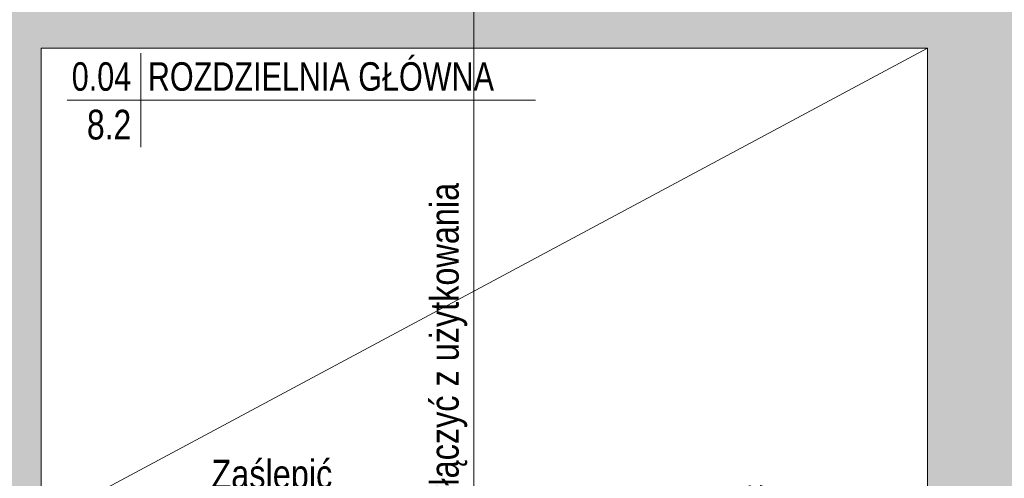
# Model space of a CAD drawing. Header units: millimetres. Extents: x -23540 to 53212, y -37964 to 41185.
# Tile 96 of 203: x -2017 to -1586, y -31439 to -31238. Entities that reach past the tile are written whole.
import ezdxf
from ezdxf import colors
from ezdxf.entities.mleader import LeaderData, LeaderLine
from ezdxf.enums import TextEntityAlignment as Align
from ezdxf.math import Vec2, Vec3

# ---------------------------------------------------------------- set-up
doc = ezdxf.new("R2010")
doc.units = ezdxf.units.MM
doc.layers.get('0').update_dxf_attribs({"lineweight": 18})
for name, color, linetype, lineweight in [('BA_met', 7, 'Continuous', 18), ('BA_txs', 2, 'Continuous', 18), ('Cienka', 7, 'Continuous', 18), ('PG_ŚCIANY_DZIAŁOWE', 3, 'Continuous', 18), ('PG_ŚCIANY_SŁUPY', 4, 'Continuous', 18), ('Przekrojowa', 60, 'Continuous', 18)]:
    doc.layers.add(name, color=color, linetype=linetype, lineweight=lineweight)
doc.styles.add('BIKTS', font='bikromsw.shx', dxfattribs={"width": 0.85})
doc.styles.add('ROMANS', font='bikromsw.shx', dxfattribs={"width": 0.8})

# ---------------------------------------------------------------- blocks, each defined once
blk = doc.blocks.new('bikmet')
blk.add_line((0, 1.65), (0, -1.65))
at = {"style": 'ROMANS', "width": 0.8}
blk.add_attdef('NRPOM', text='', height=1, dxfattribs=at).set_placement((-0.333, 0.333), align=Align.RIGHT)
blk.add_attdef('NWAPOM', (0.25, 0.333), '', height=1, dxfattribs=at)
blk.add_attdef('RAREA', text='', height=1.042, dxfattribs=at).set_placement((-0.333, -0.333), align=Align.TOP_RIGHT)
blk.add_attdef('PODLOGA', text='', height=1.042, dxfattribs=at).set_placement((0.25, -0.333), align=Align.TOP_LEFT)

msp = doc.modelspace()

# ---------------------------------------------------------------- hatches: boundary and pattern name
at = {"layer": 'PG_ŚCIANY_DZIAŁOWE', "true_color": 0x636466, "transparency": 33554610}
h = msp.add_hatch(color=251, dxfattribs=at)
h.dxf.hatch_style = 1
h.paths.add_polyline_path([(-2230.66, -30291.59), (-2225.66, -30291.59), (-2225.66, -30297.09), (-2230.66, -30297.09)])
h.paths.add_polyline_path([(-2237.41, -30196.09), (-2213.91, -30196.09), (-2213.91, -29863.09), (-2173.91, -29863.09), (-2173.91, -29849.09), (-2133.41, -29849.09), (-2133.41, -29791.84), (-2186.41, -29791.84), (-2186.41, -29662.84), (-2237.41, -29662.84)])
h.paths.add_polyline_path([(-2213.91, -30297.09), (-2225.66, -30297.09), (-2225.66, -30291.59), (-2230.66, -30291.59), (-2230.66, -30297.09), (-2237.41, -30297.09), (-2237.41, -31250.84), (-2042.28, -31250.84), (-2042.28, -31290.59), (-2022.41, -31290.59), (-2022.41, -31473.84), (-1737.41, -31473.84), (-1737.41, -31458.84), (-2007.41, -31458.84), (-2007.41, -31250.84), (-1619.41, -31250.84), (-1619.41, -31473.84), (-1580.41, -31473.84), (-1580.41, -31476.84), (-1450.35, -31476.84), (-1411.41, -31476.84), (-1374.48, -31446.84), (-1568.91, -31446.84), (-1568.91, -31225.84), (-2213.91, -31225.84), (-2213.91, -30665.09), (-2032.41, -30665.09), (-2032.41, -30643.59), (-2213.91, -30643.59), (-2213.91, -30461.09), (-2198.91, -30461.09), (-2198.91, -30418.59), (-2213.91, -30418.59)])

# ---------------------------------------------------------------- linework, layer by layer
at = {"layer": 'BA_met', "color": 251, "true_color": 0x636466}
msp.add_lwpolyline([(-1996.04, -31273.65), (-1791.01, -31273.65)], dxfattribs=at)
at = {"layer": 'Cienka', "color": 251, "true_color": 0x636466}
msp.add_line((-2007.41, -31458.84), (-1619.41, -31250.84), dxfattribs=at)
at = {"layer": 'PG_ŚCIANY_DZIAŁOWE', "color": 251, "true_color": 0x636466}
for p in [(-1619.41, -31250.84), (-2007.41, -31458.84)]:
    msp.add_line(p, (-2007.41, -31250.84), dxfattribs=at)
at = {"layer": 'PG_ŚCIANY_SŁUPY', "color": 251, "true_color": 0x636466}
msp.add_line((-1619.41, -31473.84), (-1619.41, -31250.84), dxfattribs=at)
at = {"layer": 'Przekrojowa'}
msp.add_line((-1817.98, -31756.81), (-1817.98, -30245.08), dxfattribs=at)

# ---------------------------------------------------------------- block references
at = {"layer": 'BA_met', "color": 251, "true_color": 0x636466, "xscale": 12.5, "yscale": 12.5, "zscale": 12.5}
msp.add_blockref('bikmet', (-1963.84, -31273.65), dxfattribs=at).add_auto_attribs({'NRPOM': '0.04', 'NWAPOM': 'ROZDZIELNIA GŁÓWNA', 'RAREA': '8.2'})

# ---------------------------------------------------------------- texts
at = {"layer": 'BA_txs', "color": 251, "true_color": 0x636466, "style": 'BIKTS', "width": 0.85}
msp.add_text('Pozostawić', height=12.5, rotation=90, dxfattribs=at).set_placement((-1689.8, -31513.78))
at = {"layer": 'Przekrojowa', "color": 1, "style": 'BIKTS', "width": 0.85}
msp.add_text('Wyłączyć z użytkowania', height=12.5, rotation=90, dxfattribs=at).set_placement((-1824.61, -31463.02))

# ---------------------------------------------------------------- leaders
at = {"layer": 'Przekrojowa', "color": 1}
ml = msp.add_multileader_mtext('Standard', dxfattribs=at)
ml.set_content('Zaślepić', color=1, style='BIKTS')
ml.set_leader_properties()
ml.build(insert=Vec2(0, 0))
ml.multileader.update_dxf_attribs({"text_left_attachment_type": 5, "text_right_attachment_type": 5, "arrow_head_size": 10})
ctx = ml.context
ctx.base_point, ctx.char_height, ctx.arrow_head_size, ctx.plane_origin = Vec3(-1934.87, -31447.88), 12.5, 10, Vec3(-1818.41, -31479.35)
ctx.left_attachment, ctx.right_attachment = 5, 5
notes = []
notes.append((ctx, [(0, (1, 1, 0), (-1863.75, -31447.88), (-1, 0), 5.9, [(0, [(-1818.41, -31479.35)], 0, [])])]))
ctx.mtext.insert, ctx.mtext.flow_direction = Vec3(-1932.87, -31431.22), 5
for ctx, leaders in notes:
    for number, flags, end, landing, length, lines in leaders:
        leader = LeaderData()
        leader.index, (leader.has_last_leader_line, leader.has_dogleg_vector, leader.attachment_direction) = number, flags
        leader.last_leader_point, leader.dogleg_vector, leader.dogleg_length = Vec3(end), Vec3(landing), length
        for number, points, colour, breaks in lines:
            line = LeaderLine()
            line.index, line.vertices, line.color, line.breaks = number, Vec3.list(points), colors.encode_raw_color(colour), breaks
            leader.lines.append(line)
        ctx.leaders.append(leader)

doc.saveas('drawing.dxf')
